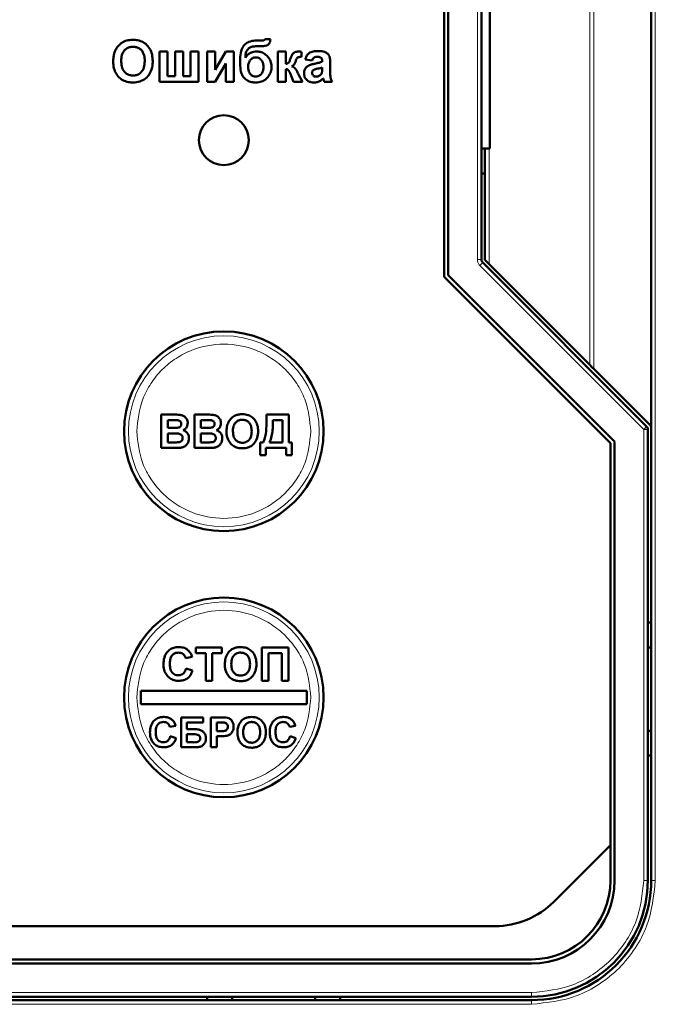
# Model space of a CAD drawing. Header units: millimetres. Extents: x 0 to 420, y 0 to 297.
# Tile 7 of 12: x 97 to 112, y 152 to 175. Entities that reach past the tile are written whole.
import ezdxf

# ---------------------------------------------------------------- set-up
doc = ezdxf.new("R2010")
doc.units = ezdxf.units.MM

msp = doc.modelspace()

# ---------------------------------------------------------------- linework, layer by layer
at = {"color": 9, "linetype": 'Continuous', "lineweight": 18}
for p, q in [((112.089, 195.872), (112.089, 154.672)), ((110.609, 166.972), (110.609, 183.572)), ((110.512, 167.068), (110.512, 183.476)), ((107.809, 169.6), (107.809, 180.944)), ((108.089, 169.492), (108.089, 172.272)), ((107.809, 169.6), (107.909, 169.6)), ((107.867, 169.459), (107.938, 169.529)), ((111.809, 165.517), (107.867, 169.459)), ((111.809, 165.517), (111.879, 165.588)), ((111.809, 154.672), (111.809, 165.517)), ((111.909, 165.517), (111.809, 165.517)), ((111.809, 154.672), (111.909, 154.672)), ((112.089, 154.672), (111.989, 154.672)), ((76.709, 151.972), (109.109, 151.972)), ((109.109, 151.872), (109.109, 151.972)), ((109.109, 151.692), (109.109, 151.792)), ((109.109, 151.692), (76.709, 151.692))]:
    msp.add_line(p, q, dxfattribs=at)
at = {"color": 7, "linetype": 'Continuous', "lineweight": 50}
for p, q in [((111.989, 184.952), (111.989, 165.592)), ((107.009, 169.186), (107.009, 181.358)), ((107.109, 181.316), (107.109, 169.227)), ((107.909, 169.6), (107.909, 180.944)), ((108.109, 172.272), (108.109, 178.272)), ((102.647, 174.872), (102.547, 174.872)), ((102.832, 174.897), (102.703, 174.897)), ((100.357, 174.603), (100.165, 174.603)), ((100.165, 174.603), (100.165, 173.872)), ((100.357, 174.013), (100.357, 174.603)), ((100.537, 174.603), (100.537, 174.013)), ((100.729, 174.603), (100.537, 174.603)), ((100.729, 174.013), (100.729, 174.603)), ((101.101, 174.603), (100.908, 174.603)), ((100.908, 174.603), (100.908, 174.013)), ((101.101, 173.872), (101.101, 174.603)), ((101.498, 174.603), (101.306, 174.603)), ((101.306, 174.603), (101.306, 173.872)), ((101.498, 174.162), (101.498, 174.603)), ((101.755, 174.603), (101.498, 174.162)), ((101.947, 174.603), (101.755, 174.603)), ((101.947, 173.872), (101.947, 174.603)), ((102.52, 174.731), (102.545, 174.731)), ((103.011, 174.603), (103.011, 173.872)), ((103.203, 174.603), (103.011, 174.603)), ((103.203, 174.308), (103.203, 174.603)), ((103.576, 174.474), (103.575, 174.599)), ((101.498, 173.872), (101.755, 174.313)), ((101.755, 174.313), (101.755, 173.872)), ((103.665, 174.41), (103.832, 174.385)), ((104.075, 174.377), (104.075, 174.359)), ((104.267, 174.111), (104.267, 174.335)), ((103.203, 173.872), (103.203, 174.18)), ((103.303, 174.08), (103.386, 173.872)), ((103.601, 173.872), (103.499, 174.07)), ((104.075, 174.218), (104.075, 174.182)), ((100.165, 173.872), (101.101, 173.872)), ((100.537, 174.013), (100.357, 174.013)), ((100.908, 174.013), (100.729, 174.013)), ((101.306, 173.872), (101.498, 173.872)), ((101.755, 173.872), (101.947, 173.872)), ((103.011, 173.872), (103.203, 173.872)), ((103.386, 173.872), (103.601, 173.872)), ((104.126, 173.872), (104.319, 173.872)), ((107.909, 172.272), (108.109, 172.272)), ((107.989, 172.272), (107.989, 169.592)), ((107.989, 171.672), (107.909, 171.672)), ((111.879, 165.588), (107.938, 169.529)), ((108.089, 169.492), (110.512, 167.068)), ((111.009, 165.186), (107.009, 169.186)), ((107.109, 169.227), (111.109, 165.227)), ((111.989, 165.592), (110.609, 166.972)), ((100.205, 165.072), (100.205, 165.872)), ((100.205, 165.872), (100.527, 165.872)), ((101.005, 165.072), (101.005, 165.872)), ((101.005, 165.872), (101.327, 165.872)), ((102.738, 165.787), (102.738, 165.872)), ((102.738, 165.872), (103.271, 165.872)), ((103.271, 165.872), (103.271, 165.205)), ((100.359, 165.739), (100.456, 165.739)), ((100.359, 165.554), (100.359, 165.739)), ((100.47, 165.554), (100.359, 165.554)), ((101.159, 165.739), (101.256, 165.739)), ((101.159, 165.554), (101.159, 165.739)), ((101.27, 165.554), (101.159, 165.554)), ((103.118, 165.739), (102.892, 165.739)), ((103.118, 165.205), (103.118, 165.739)), ((111.909, 154.672), (111.909, 165.517)), ((111.989, 165.592), (111.989, 154.672)), ((100.359, 165.421), (100.496, 165.421)), ((100.359, 165.205), (100.359, 165.421)), ((101.159, 165.421), (101.296, 165.421)), ((101.159, 165.205), (101.159, 165.421)), ((100.205, 165.072), (100.476, 165.072)), ((100.516, 165.205), (100.359, 165.205)), ((101.005, 165.072), (101.276, 165.072)), ((101.316, 165.205), (101.159, 165.205)), ((102.584, 164.897), (102.584, 165.205)), ((102.584, 165.205), (102.656, 165.205)), ((102.718, 165.072), (102.718, 164.897)), ((103.21, 165.072), (102.718, 165.072)), ((102.81, 165.205), (103.118, 165.205)), ((103.21, 164.897), (103.21, 165.072)), ((103.271, 165.205), (103.343, 165.205)), ((103.343, 165.205), (103.343, 164.897)), ((111.009, 155.52), (111.009, 165.186)), ((111.109, 165.227), (111.109, 154.672)), ((102.718, 164.897), (102.584, 164.897)), ((103.343, 164.897), (103.21, 164.897)), ((111.909, 160.872), (111.989, 160.872)), ((101.037, 160.272), (101.662, 160.272)), ((101.037, 160.139), (101.037, 160.272)), ((101.273, 160.139), (101.037, 160.139)), ((101.273, 159.472), (101.273, 160.139)), ((101.662, 160.139), (101.426, 160.139)), ((101.426, 160.139), (101.426, 159.472)), ((101.662, 160.272), (101.662, 160.139)), ((102.626, 159.472), (102.626, 160.272)), ((102.626, 160.272), (103.262, 160.272)), ((103.108, 160.139), (102.78, 160.139)), ((102.78, 160.139), (102.78, 159.472)), ((103.108, 159.472), (103.108, 160.139)), ((103.262, 160.272), (103.262, 159.472)), ((111.989, 160.272), (111.909, 160.272)), ((100.944, 160.046), (100.79, 160.015)), ((100.801, 159.769), (100.955, 159.718)), ((101.426, 159.472), (101.273, 159.472)), ((102.78, 159.472), (102.626, 159.472)), ((103.262, 159.472), (103.108, 159.472)), ((99.709, 159.232), (99.709, 158.912)), ((103.709, 159.232), (99.709, 159.232)), ((103.709, 158.912), (103.709, 159.232)), ((99.709, 158.912), (103.709, 158.912)), ((100.68, 157.872), (100.68, 158.592)), ((101.216, 158.592), (100.68, 158.592)), ((100.819, 158.472), (101.216, 158.472)), ((100.819, 158.306), (100.819, 158.472)), ((101.216, 158.472), (101.216, 158.592)), ((101.4, 157.872), (101.4, 158.592)), ((101.631, 158.592), (101.4, 158.592)), ((101.539, 158.472), (101.612, 158.472)), ((101.539, 158.26), (101.539, 158.472)), ((100.551, 158.389), (100.413, 158.361)), ((101.015, 158.306), (100.819, 158.306)), ((100.819, 158.186), (100.975, 158.186)), ((100.819, 157.992), (100.819, 158.186)), ((101.622, 158.26), (101.539, 158.26)), ((103.431, 158.389), (103.293, 158.361)), ((111.989, 158.272), (111.909, 158.272)), ((100.422, 158.14), (100.56, 158.093)), ((100.969, 157.992), (100.819, 157.992)), ((101.539, 158.14), (101.633, 158.14)), ((101.539, 157.872), (101.539, 158.14)), ((103.302, 158.14), (103.44, 158.093)), ((100.68, 157.872), (101.019, 157.872)), ((101.539, 157.872), (101.4, 157.872)), ((111.989, 157.672), (111.909, 157.672)), ((109.646, 154.158), (111.009, 155.52)), ((111.009, 154.672), (111.009, 155.52)), ((77.586, 153.572), (108.232, 153.572)), ((76.709, 152.772), (109.109, 152.772)), ((109.109, 152.672), (76.709, 152.672)), ((76.709, 151.872), (109.109, 151.872)), ((109.109, 151.792), (76.709, 151.792)), ((101.309, 151.792), (101.309, 151.872)), ((101.909, 151.792), (101.909, 151.872)), ((103.909, 151.792), (103.909, 151.872)), ((104.509, 151.872), (104.509, 151.792))]:
    msp.add_line(p, q, dxfattribs=at)
for centre, radius in [((101.709, 172.472), 0.6), ((101.709, 165.472), 2.4), ((101.709, 159.072), 2.4)]:
    msp.add_circle(centre, radius, dxfattribs=at)
at = {"color": 9, "linetype": 'Continuous', "lineweight": 18}
for centre in [(101.709, 165.472), (101.709, 159.072)]:
    msp.add_circle(centre, 2.295, dxfattribs=at)
at = {"color": 7, "linetype": 'Continuous', "lineweight": 50}
for centre, radius, start, end in [((108.009, 169.6), 0.1, 180, 225), ((111.809, 165.517), 0.1, 0, 45), ((109.109, 154.672), 1.9, 270, 0), ((109.109, 154.672), 2, 270, 0), ((109.109, 154.672), 2.8, 270, 0), ((109.109, 154.672), 2.88, 270, 0), ((108.232, 155.572), 2, 270, 315)]:
    msp.add_arc(centre, radius, start, end, dxfattribs=at)
for points, knots in [([(99.312, 174.845), (99.288, 174.833), (99.222, 174.799), (99.146, 174.72), (99.109, 174.649), (99.094, 174.62)], [0, 0, 0, 0, 0.2513182, 0.6894935, 1, 1, 1, 1]), ([(99.522, 174.885), (99.496, 174.884), (99.447, 174.882), (99.375, 174.869), (99.333, 174.853), (99.312, 174.845)], [0, 0, 0, 0, 0.371392, 0.682855, 1, 1, 1, 1]), ([(99.998, 174.37), (99.998, 174.397), (99.995, 174.478), (99.967, 174.606), (99.889, 174.739), (99.774, 174.833), (99.645, 174.879), (99.56, 174.883), (99.522, 174.885)], [0, 0, 0, 0, 0.101299, 0.305586, 0.491044, 0.676784, 0.856818, 1, 1, 1, 1]), ([(102.547, 174.872), (102.52, 174.871), (102.44, 174.869), (102.327, 174.848), (102.221, 174.788), (102.151, 174.697), (102.107, 174.558), (102.103, 174.447), (102.101, 174.383)], [0, 0, 0, 0, 0.104024, 0.313787, 0.441069, 0.569088, 0.751395, 1, 1, 1, 1]), ([(102.584, 174.73), (102.61, 174.731), (102.661, 174.732), (102.724, 174.741), (102.772, 174.759), (102.803, 174.792), (102.824, 174.839), (102.829, 174.877), (102.832, 174.897)], [0, 0, 0, 0, 0.232346, 0.439821, 0.553715, 0.669896, 0.820988, 1, 1, 1, 1]), ([(102.703, 174.897), (102.7, 174.892), (102.692, 174.882), (102.671, 174.873), (102.656, 174.872), (102.647, 174.872)], [0, 0, 0, 0, 0.291708, 0.588179, 1, 1, 1, 1]), ([(99.094, 174.62), (99.085, 174.595), (99.065, 174.542), (99.052, 174.456), (99.05, 174.396), (99.049, 174.366)], [0, 0, 0, 0, 0.308697, 0.651631, 1, 1, 1, 1]), ([(99.242, 174.372), (99.243, 174.399), (99.245, 174.467), (99.268, 174.562), (99.325, 174.645), (99.397, 174.696), (99.467, 174.716), (99.51, 174.717), (99.525, 174.718)], [0, 0, 0, 0, 0.158617, 0.400864, 0.573059, 0.745486, 0.912985, 1, 1, 1, 1]), ([(99.525, 174.718), (99.552, 174.716), (99.606, 174.713), (99.682, 174.679), (99.745, 174.622), (99.792, 174.529), (99.805, 174.443), (99.806, 174.386), (99.806, 174.375)], [0, 0, 0, 0, 0.160292, 0.321922, 0.490761, 0.657569, 0.933883, 1, 1, 1, 1]), ([(102.229, 174.454), (102.23, 174.481), (102.232, 174.534), (102.249, 174.608), (102.288, 174.666), (102.345, 174.709), (102.427, 174.728), (102.487, 174.73), (102.52, 174.731)], [0, 0, 0, 0, 0.170833, 0.342689, 0.477544, 0.612291, 0.788474, 1, 1, 1, 1]), ([(102.507, 174.603), (102.48, 174.601), (102.419, 174.599), (102.328, 174.565), (102.263, 174.508), (102.237, 174.467), (102.229, 174.454)], [0, 0, 0, 0, 0.2427148, 0.554839, 0.8608122, 1, 1, 1, 1]), ([(102.857, 174.232), (102.856, 174.259), (102.852, 174.326), (102.81, 174.428), (102.735, 174.519), (102.639, 174.583), (102.559, 174.601), (102.515, 174.602), (102.507, 174.603)], [0, 0, 0, 0, 0.1423, 0.354009, 0.573292, 0.764241, 0.955763, 1, 1, 1, 1]), ([(102.545, 174.731), (102.549, 174.731), (102.555, 174.731), (102.568, 174.73), (102.577, 174.73), (102.584, 174.73)], [0, 0, 0, 0, 0.250004, 0.500009, 1, 1, 1, 1]), ([(103.392, 174.573), (103.382, 174.564), (103.362, 174.545), (103.336, 174.498), (103.323, 174.462), (103.314, 174.439)], [0, 0, 0, 0, 0.2569865, 0.5281816, 1, 1, 1, 1]), ([(103.502, 174.603), (103.489, 174.602), (103.465, 174.601), (103.427, 174.593), (103.405, 174.58), (103.392, 174.573)], [0, 0, 0, 0, 0.345727, 0.621036, 1, 1, 1, 1]), ([(103.575, 174.599), (103.568, 174.6), (103.555, 174.6), (103.531, 174.602), (103.513, 174.602), (103.502, 174.603)], [0, 0, 0, 0, 0.273959, 0.547919, 1, 1, 1, 1]), ([(103.971, 174.615), (103.944, 174.615), (103.879, 174.613), (103.789, 174.589), (103.716, 174.527), (103.682, 174.466), (103.669, 174.423), (103.665, 174.41)], [0, 0, 0, 0, 0.199112, 0.484676, 0.670105, 0.89787, 1, 1, 1, 1]), ([(104.267, 174.335), (104.267, 174.362), (104.265, 174.415), (104.256, 174.488), (104.219, 174.546), (104.165, 174.584), (104.081, 174.613), (104.014, 174.615), (103.971, 174.615)], [0, 0, 0, 0, 0.166246, 0.33334, 0.447204, 0.586985, 0.732154, 1, 1, 1, 1]), ([(99.049, 174.366), (99.05, 174.339), (99.052, 174.259), (99.081, 174.131), (99.161, 174), (99.275, 173.909), (99.403, 173.865), (99.488, 173.861), (99.525, 173.859)], [0, 0, 0, 0, 0.102074, 0.307977, 0.492555, 0.677222, 0.856714, 1, 1, 1, 1]), ([(99.525, 174.026), (99.498, 174.028), (99.444, 174.031), (99.368, 174.068), (99.303, 174.128), (99.253, 174.226), (99.243, 174.313), (99.242, 174.367), (99.242, 174.372)], [0, 0, 0, 0, 0.1597099, 0.3204292, 0.4910735, 0.6770503, 0.9662903, 1, 1, 1, 1]), ([(99.806, 174.375), (99.805, 174.349), (99.803, 174.273), (99.775, 174.169), (99.705, 174.085), (99.63, 174.039), (99.566, 174.027), (99.531, 174.026), (99.525, 174.026)], [0, 0, 0, 0, 0.15859, 0.447239, 0.620381, 0.793575, 0.961295, 1, 1, 1, 1]), ([(99.525, 173.859), (99.552, 173.86), (99.633, 173.863), (99.763, 173.902), (99.886, 173.999), (99.971, 174.141), (99.996, 174.271), (99.998, 174.352), (99.998, 174.37)], [0, 0, 0, 0, 0.101986, 0.308793, 0.506227, 0.687491, 0.931082, 1, 1, 1, 1]), ([(102.101, 174.383), (102.101, 174.357), (102.102, 174.271), (102.11, 174.147), (102.153, 174.018), (102.227, 173.935), (102.324, 173.88), (102.408, 173.86), (102.46, 173.859), (102.473, 173.859)], [0, 0, 0, 0, 0.108438, 0.349197, 0.500393, 0.652655, 0.789788, 0.946106, 1, 1, 1, 1]), ([(102.293, 174.231), (102.295, 174.258), (102.297, 174.312), (102.331, 174.386), (102.382, 174.436), (102.435, 174.459), (102.466, 174.461), (102.478, 174.462)], [0, 0, 0, 0, 0.244641, 0.491657, 0.720949, 0.885535, 1, 1, 1, 1]), ([(102.478, 174.462), (102.5, 174.459), (102.545, 174.455), (102.602, 174.413), (102.646, 174.351), (102.663, 174.285), (102.664, 174.243), (102.665, 174.23)], [0, 0, 0, 0, 0.199338, 0.400664, 0.61964, 0.881803, 1, 1, 1, 1]), ([(103.314, 174.439), (103.305, 174.414), (103.293, 174.378), (103.271, 174.336), (103.246, 174.317), (103.223, 174.311), (103.208, 174.308), (103.203, 174.308)], [0, 0, 0, 0, 0.432635, 0.616007, 0.747523, 0.923299, 1, 1, 1, 1]), ([(103.345, 174.247), (103.357, 174.253), (103.385, 174.268), (103.417, 174.313), (103.43, 174.35), (103.438, 174.37)], [0, 0, 0, 0, 0.25365, 0.595085, 1, 1, 1, 1]), ([(103.438, 174.37), (103.442, 174.383), (103.449, 174.405), (103.462, 174.434), (103.473, 174.452), (103.481, 174.459), (103.482, 174.46)], [0, 0, 0, 0, 0.396996, 0.692239, 0.950594, 1, 1, 1, 1]), ([(103.482, 174.46), (103.488, 174.463), (103.506, 174.471), (103.538, 174.474), (103.563, 174.474), (103.576, 174.474)], [0, 0, 0, 0, 0.2106764, 0.6016085, 1, 1, 1, 1]), ([(103.895, 174.311), (103.869, 174.305), (103.812, 174.293), (103.736, 174.265), (103.68, 174.215), (103.648, 174.156), (103.64, 174.108), (103.639, 174.082), (103.639, 174.078)], [0, 0, 0, 0, 0.209674, 0.45611, 0.62433, 0.792297, 0.968452, 1, 1, 1, 1]), ([(103.832, 174.385), (103.837, 174.4), (103.847, 174.426), (103.872, 174.454), (103.907, 174.472), (103.934, 174.473), (103.951, 174.474)], [0, 0, 0, 0, 0.305481, 0.497369, 0.690436, 1, 1, 1, 1]), ([(104.075, 174.359), (104.05, 174.35), (104.008, 174.336), (103.947, 174.322), (103.912, 174.314), (103.895, 174.311)], [0, 0, 0, 0, 0.429681, 0.71467, 1, 1, 1, 1]), ([(103.951, 174.474), (103.979, 174.474), (104.014, 174.473), (104.051, 174.452), (104.066, 174.433), (104.074, 174.407), (104.075, 174.387), (104.075, 174.377)], [0, 0, 0, 0, 0.4409117, 0.5599399, 0.679608, 0.8356965, 1, 1, 1, 1]), ([(102.476, 174), (102.454, 174.002), (102.41, 174.007), (102.357, 174.046), (102.319, 174.097), (102.296, 174.161), (102.294, 174.207), (102.293, 174.231)], [0, 0, 0, 0, 0.199565, 0.400322, 0.576132, 0.780174, 1, 1, 1, 1]), ([(102.473, 173.859), (102.5, 173.86), (102.57, 173.863), (102.676, 173.901), (102.772, 173.983), (102.838, 174.089), (102.856, 174.178), (102.857, 174.226), (102.857, 174.232)], [0, 0, 0, 0, 0.134378, 0.349496, 0.553521, 0.758171, 0.967177, 1, 1, 1, 1]), ([(102.665, 174.23), (102.663, 174.203), (102.66, 174.149), (102.628, 174.079), (102.581, 174.031), (102.53, 174.004), (102.494, 174.001), (102.476, 174)], [0, 0, 0, 0, 0.242101, 0.486689, 0.67857, 0.840063, 1, 1, 1, 1]), ([(103.203, 174.18), (103.217, 174.179), (103.239, 174.177), (103.269, 174.154), (103.286, 174.12), (103.298, 174.093), (103.303, 174.08)], [0, 0, 0, 0, 0.265504, 0.413972, 0.72829, 1, 1, 1, 1]), ([(103.491, 174.084), (103.48, 174.108), (103.456, 174.156), (103.409, 174.217), (103.364, 174.238), (103.345, 174.247)], [0, 0, 0, 0, 0.356084, 0.714869, 1, 1, 1, 1]), ([(103.499, 174.07), (103.498, 174.071), (103.497, 174.073), (103.494, 174.078), (103.493, 174.082), (103.491, 174.084)], [0, 0, 0, 0, 0.250043, 0.500094, 1, 1, 1, 1]), ([(103.639, 174.078), (103.642, 174.051), (103.646, 174), (103.684, 173.936), (103.737, 173.89), (103.805, 173.863), (103.854, 173.86), (103.878, 173.859)], [0, 0, 0, 0, 0.2223187, 0.4118036, 0.6010088, 0.7959372, 1, 1, 1, 1]), ([(103.832, 174.094), (103.832, 174.104), (103.834, 174.123), (103.849, 174.144), (103.862, 174.154), (103.867, 174.158)], [0, 0, 0, 0, 0.370992, 0.746266, 1, 1, 1, 1]), ([(103.932, 174), (103.918, 174.001), (103.894, 174.003), (103.863, 174.022), (103.843, 174.046), (103.833, 174.071), (103.832, 174.087), (103.832, 174.094)], [0, 0, 0, 0, 0.263878, 0.473917, 0.683179, 0.866416, 1, 1, 1, 1]), ([(103.867, 174.158), (103.882, 174.165), (103.916, 174.18), (103.987, 174.194), (104.041, 174.209), (104.075, 174.218)], [0, 0, 0, 0, 0.2340511, 0.5081715, 1, 1, 1, 1]), ([(104.025, 174.032), (104.016, 174.026), (103.999, 174.015), (103.967, 174.003), (103.945, 174.001), (103.932, 174)], [0, 0, 0, 0, 0.335472, 0.604358, 1, 1, 1, 1]), ([(104.068, 174.093), (104.066, 174.086), (104.062, 174.074), (104.048, 174.053), (104.034, 174.041), (104.025, 174.032)], [0, 0, 0, 0, 0.266084, 0.514485, 1, 1, 1, 1]), ([(104.075, 174.182), (104.075, 174.168), (104.075, 174.147), (104.073, 174.117), (104.07, 174.101), (104.068, 174.093)], [0, 0, 0, 0, 0.4474782, 0.7227117, 1, 1, 1, 1]), ([(104.319, 173.872), (104.306, 173.896), (104.283, 173.939), (104.268, 174.021), (104.268, 174.077), (104.267, 174.111)], [0, 0, 0, 0, 0.323762, 0.59123, 1, 1, 1, 1]), ([(103.878, 173.859), (103.905, 173.861), (103.959, 173.865), (104.037, 173.9), (104.079, 173.938), (104.101, 173.957)], [0, 0, 0, 0, 0.321929, 0.645532, 1, 1, 1, 1]), ([(104.101, 173.957), (104.102, 173.955), (104.103, 173.951), (104.106, 173.943), (104.107, 173.937), (104.108, 173.933)], [0, 0, 0, 0, 0.250122, 0.500258, 1, 1, 1, 1]), ([(104.108, 173.933), (104.11, 173.927), (104.114, 173.913), (104.119, 173.893), (104.124, 173.879), (104.126, 173.872)], [0, 0, 0, 0, 0.312676, 0.656202, 1, 1, 1, 1]), ([(107.989, 169.592), (107.989, 169.591), (107.99, 169.591), (107.996, 169.585), (108.005, 169.575), (108.021, 169.56), (108.048, 169.531), (108.074, 169.507), (108.089, 169.492)], [0, 0, 0, 0, 0.099244, 0.204857, 0.319813, 0.446427, 0.670264, 1, 1, 1, 1]), ([(110.512, 167.068), (110.525, 167.056), (110.546, 167.035), (110.574, 167.006), (110.596, 166.984), (110.605, 166.975), (110.609, 166.972)], [0, 0, 0, 0, 0.321965, 0.543846, 0.792855, 1, 1, 1, 1]), ([(100.527, 165.872), (100.554, 165.872), (100.612, 165.871), (100.694, 165.864), (100.765, 165.828), (100.812, 165.776), (100.838, 165.72), (100.84, 165.684), (100.841, 165.671)], [0, 0, 0, 0, 0.189374, 0.415534, 0.57816, 0.740903, 0.90565, 1, 1, 1, 1]), ([(101.327, 165.872), (101.354, 165.872), (101.412, 165.871), (101.494, 165.864), (101.565, 165.828), (101.612, 165.776), (101.638, 165.72), (101.64, 165.684), (101.641, 165.671)], [0, 0, 0, 0, 0.189374, 0.415534, 0.57816, 0.740903, 0.90565, 1, 1, 1, 1]), ([(101.81, 165.67), (101.822, 165.694), (101.854, 165.755), (101.917, 165.818), (101.969, 165.844), (101.984, 165.851)], [0, 0, 0, 0, 0.314278, 0.810471, 1, 1, 1, 1]), ([(101.928, 165.472), (101.929, 165.499), (101.931, 165.559), (101.956, 165.641), (102.008, 165.702), (102.068, 165.738), (102.119, 165.748), (102.148, 165.749), (102.154, 165.749)], [0, 0, 0, 0, 0.198524, 0.446406, 0.616149, 0.785789, 0.95492, 1, 1, 1, 1]), ([(101.984, 165.851), (102.009, 165.86), (102.049, 165.874), (102.106, 165.881), (102.137, 165.882), (102.152, 165.882)], [0, 0, 0, 0, 0.465946, 0.731676, 1, 1, 1, 1]), ([(102.152, 165.882), (102.179, 165.881), (102.248, 165.878), (102.354, 165.842), (102.448, 165.763), (102.514, 165.648), (102.532, 165.546), (102.533, 165.482), (102.533, 165.471)], [0, 0, 0, 0, 0.126835, 0.326225, 0.51912, 0.6994, 0.944414, 1, 1, 1, 1]), ([(102.154, 165.749), (102.181, 165.747), (102.23, 165.743), (102.294, 165.708), (102.339, 165.658), (102.374, 165.579), (102.377, 165.515), (102.379, 165.475)], [0, 0, 0, 0, 0.201187, 0.364397, 0.527295, 0.696981, 1, 1, 1, 1]), ([(102.656, 165.205), (102.667, 165.23), (102.713, 165.335), (102.735, 165.535), (102.737, 165.705), (102.738, 165.787)], [0, 0, 0, 0, 0.135394, 0.582002, 1, 1, 1, 1]), ([(100.456, 165.739), (100.469, 165.738), (100.496, 165.738), (100.545, 165.738), (100.58, 165.737), (100.601, 165.736)], [0, 0, 0, 0, 0.275415, 0.550828, 1, 1, 1, 1]), ([(100.593, 165.557), (100.58, 165.556), (100.553, 165.554), (100.512, 165.554), (100.484, 165.554), (100.47, 165.554)], [0, 0, 0, 0, 0.324791, 0.662356, 1, 1, 1, 1]), ([(100.687, 165.647), (100.686, 165.636), (100.684, 165.616), (100.669, 165.59), (100.646, 165.571), (100.619, 165.561), (100.6, 165.558), (100.593, 165.557)], [0, 0, 0, 0, 0.234086, 0.417313, 0.600201, 0.849825, 1, 1, 1, 1]), ([(100.601, 165.736), (100.615, 165.733), (100.637, 165.73), (100.663, 165.712), (100.679, 165.691), (100.686, 165.668), (100.687, 165.654), (100.687, 165.647)], [0, 0, 0, 0, 0.2949715, 0.4867639, 0.679036, 0.861474, 1, 1, 1, 1]), ([(100.841, 165.671), (100.837, 165.644), (100.832, 165.595), (100.791, 165.533), (100.752, 165.509), (100.732, 165.497)], [0, 0, 0, 0, 0.375945, 0.675759, 1, 1, 1, 1]), ([(101.256, 165.739), (101.269, 165.738), (101.296, 165.738), (101.345, 165.738), (101.38, 165.737), (101.401, 165.736)], [0, 0, 0, 0, 0.275415, 0.550828, 1, 1, 1, 1]), ([(101.393, 165.557), (101.38, 165.556), (101.353, 165.554), (101.312, 165.554), (101.284, 165.554), (101.27, 165.554)], [0, 0, 0, 0, 0.324791, 0.662356, 1, 1, 1, 1]), ([(101.487, 165.647), (101.486, 165.636), (101.484, 165.616), (101.469, 165.59), (101.446, 165.571), (101.419, 165.561), (101.4, 165.558), (101.393, 165.557)], [0, 0, 0, 0, 0.234086, 0.417313, 0.600201, 0.849825, 1, 1, 1, 1]), ([(101.401, 165.736), (101.415, 165.733), (101.437, 165.73), (101.463, 165.712), (101.479, 165.691), (101.486, 165.668), (101.487, 165.654), (101.487, 165.647)], [0, 0, 0, 0, 0.294971, 0.486764, 0.679036, 0.861474, 1, 1, 1, 1]), ([(101.641, 165.671), (101.637, 165.644), (101.632, 165.595), (101.591, 165.533), (101.552, 165.509), (101.532, 165.497)], [0, 0, 0, 0, 0.375945, 0.675759, 1, 1, 1, 1]), ([(101.774, 165.467), (101.775, 165.494), (101.776, 165.541), (101.787, 165.61), (101.802, 165.65), (101.81, 165.67)], [0, 0, 0, 0, 0.385504, 0.689688, 1, 1, 1, 1]), ([(102.892, 165.739), (102.892, 165.712), (102.891, 165.632), (102.883, 165.502), (102.864, 165.348), (102.828, 165.253), (102.81, 165.205)], [0, 0, 0, 0, 0.14728, 0.441998, 0.71782, 1, 1, 1, 1]), ([(100.496, 165.421), (100.522, 165.42), (100.575, 165.419), (100.641, 165.415), (100.685, 165.39), (100.706, 165.365), (100.716, 165.337), (100.717, 165.319), (100.718, 165.311)], [0, 0, 0, 0, 0.284175, 0.56983, 0.687917, 0.806892, 0.915618, 1, 1, 1, 1]), ([(100.718, 165.311), (100.717, 165.297), (100.715, 165.273), (100.697, 165.244), (100.674, 165.224), (100.651, 165.214), (100.636, 165.211), (100.632, 165.21)], [0, 0, 0, 0, 0.279357, 0.486863, 0.694108, 0.91138, 1, 1, 1, 1]), ([(100.871, 165.304), (100.868, 165.277), (100.863, 165.223), (100.824, 165.154), (100.77, 165.106), (100.716, 165.084), (100.682, 165.079), (100.669, 165.077)], [0, 0, 0, 0, 0.242787, 0.486312, 0.687547, 0.888904, 1, 1, 1, 1]), ([(100.732, 165.497), (100.758, 165.486), (100.802, 165.467), (100.847, 165.412), (100.868, 165.357), (100.87, 165.32), (100.871, 165.304)], [0, 0, 0, 0, 0.317658, 0.563712, 0.809393, 1, 1, 1, 1]), ([(101.296, 165.421), (101.322, 165.42), (101.375, 165.419), (101.441, 165.415), (101.485, 165.39), (101.506, 165.365), (101.516, 165.337), (101.517, 165.319), (101.518, 165.311)], [0, 0, 0, 0, 0.284175, 0.56983, 0.687917, 0.806892, 0.915618, 1, 1, 1, 1]), ([(101.518, 165.311), (101.517, 165.297), (101.515, 165.273), (101.497, 165.244), (101.474, 165.224), (101.451, 165.214), (101.436, 165.211), (101.432, 165.21)], [0, 0, 0, 0, 0.279357, 0.486863, 0.694108, 0.91138, 1, 1, 1, 1]), ([(101.671, 165.304), (101.668, 165.277), (101.663, 165.223), (101.624, 165.154), (101.57, 165.106), (101.516, 165.084), (101.482, 165.079), (101.469, 165.077)], [0, 0, 0, 0, 0.242787, 0.486312, 0.687547, 0.888904, 1, 1, 1, 1]), ([(101.532, 165.497), (101.558, 165.486), (101.602, 165.467), (101.647, 165.412), (101.668, 165.357), (101.67, 165.32), (101.671, 165.304)], [0, 0, 0, 0, 0.317658, 0.563712, 0.809393, 1, 1, 1, 1]), ([(102.155, 165.062), (102.128, 165.063), (102.058, 165.066), (101.95, 165.102), (101.855, 165.184), (101.791, 165.3), (101.775, 165.398), (101.774, 165.459), (101.774, 165.467)], [0, 0, 0, 0, 0.127808, 0.335199, 0.531853, 0.711396, 0.95982, 1, 1, 1, 1]), ([(102.154, 165.195), (102.127, 165.197), (102.073, 165.202), (102.005, 165.246), (101.955, 165.311), (101.931, 165.389), (101.929, 165.446), (101.928, 165.472)], [0, 0, 0, 0, 0.2007037, 0.4034786, 0.575737, 0.8048387, 1, 1, 1, 1]), ([(102.379, 165.475), (102.378, 165.448), (102.376, 165.394), (102.355, 165.318), (102.312, 165.254), (102.253, 165.212), (102.196, 165.196), (102.164, 165.195), (102.154, 165.195)], [0, 0, 0, 0, 0.198222, 0.397727, 0.577228, 0.756827, 0.930756, 1, 1, 1, 1]), ([(102.533, 165.471), (102.532, 165.444), (102.53, 165.365), (102.496, 165.249), (102.415, 165.146), (102.317, 165.085), (102.226, 165.064), (102.172, 165.062), (102.155, 165.062)], [0, 0, 0, 0, 0.12748, 0.377846, 0.559738, 0.741985, 0.917467, 1, 1, 1, 1]), ([(100.669, 165.077), (100.643, 165.076), (100.597, 165.073), (100.533, 165.072), (100.495, 165.072), (100.476, 165.072)], [0, 0, 0, 0, 0.412609, 0.706293, 1, 1, 1, 1]), ([(100.632, 165.21), (100.619, 165.209), (100.593, 165.206), (100.554, 165.205), (100.528, 165.205), (100.516, 165.205)], [0, 0, 0, 0, 0.343631, 0.67172, 1, 1, 1, 1]), ([(101.469, 165.077), (101.443, 165.076), (101.397, 165.073), (101.333, 165.072), (101.295, 165.072), (101.276, 165.072)], [0, 0, 0, 0, 0.412609, 0.706293, 1, 1, 1, 1]), ([(101.432, 165.21), (101.419, 165.209), (101.393, 165.206), (101.354, 165.205), (101.328, 165.205), (101.316, 165.205)], [0, 0, 0, 0, 0.343631, 0.67172, 1, 1, 1, 1]), ([(100.257, 159.87), (100.258, 159.897), (100.261, 159.977), (100.294, 160.096), (100.377, 160.201), (100.476, 160.262), (100.564, 160.28), (100.615, 160.282), (100.628, 160.282)], [0, 0, 0, 0, 0.128353, 0.388703, 0.573955, 0.759327, 0.937427, 1, 1, 1, 1]), ([(100.617, 160.149), (100.589, 160.146), (100.541, 160.142), (100.482, 160.104), (100.438, 160.05), (100.414, 159.972), (100.412, 159.914), (100.411, 159.882)], [0, 0, 0, 0, 0.212297, 0.3758, 0.53945, 0.750187, 1, 1, 1, 1]), ([(100.79, 160.015), (100.782, 160.039), (100.768, 160.081), (100.721, 160.122), (100.671, 160.145), (100.635, 160.148), (100.617, 160.149)], [0, 0, 0, 0, 0.313785, 0.543656, 0.773131, 1, 1, 1, 1]), ([(100.628, 160.282), (100.654, 160.281), (100.717, 160.278), (100.801, 160.248), (100.846, 160.209), (100.863, 160.195)], [0, 0, 0, 0, 0.311487, 0.735849, 1, 1, 1, 1]), ([(100.863, 160.195), (100.881, 160.174), (100.908, 160.142), (100.931, 160.089), (100.94, 160.061), (100.944, 160.046)], [0, 0, 0, 0, 0.473697, 0.735232, 1, 1, 1, 1]), ([(101.734, 159.867), (101.735, 159.894), (101.736, 159.941), (101.748, 160.01), (101.762, 160.05), (101.77, 160.07)], [0, 0, 0, 0, 0.385504, 0.689688, 1, 1, 1, 1]), ([(101.77, 160.07), (101.782, 160.094), (101.814, 160.155), (101.877, 160.218), (101.929, 160.244), (101.944, 160.251)], [0, 0, 0, 0, 0.314278, 0.810471, 1, 1, 1, 1]), ([(101.888, 159.872), (101.889, 159.899), (101.891, 159.959), (101.916, 160.041), (101.968, 160.102), (102.028, 160.138), (102.079, 160.148), (102.108, 160.149), (102.114, 160.149)], [0, 0, 0, 0, 0.198524, 0.446406, 0.616149, 0.785789, 0.95492, 1, 1, 1, 1]), ([(101.944, 160.251), (101.969, 160.26), (102.009, 160.274), (102.066, 160.281), (102.097, 160.282), (102.112, 160.282)], [0, 0, 0, 0, 0.465946, 0.731676, 1, 1, 1, 1]), ([(102.112, 160.282), (102.139, 160.281), (102.208, 160.278), (102.314, 160.242), (102.408, 160.163), (102.474, 160.048), (102.492, 159.946), (102.493, 159.882), (102.493, 159.871)], [0, 0, 0, 0, 0.126835, 0.326225, 0.51912, 0.6994, 0.944414, 1, 1, 1, 1]), ([(102.114, 160.149), (102.141, 160.147), (102.191, 160.143), (102.254, 160.108), (102.299, 160.058), (102.334, 159.979), (102.337, 159.915), (102.339, 159.875)], [0, 0, 0, 0, 0.201187, 0.364397, 0.527295, 0.696981, 1, 1, 1, 1]), ([(100.622, 159.472), (100.595, 159.473), (100.529, 159.476), (100.429, 159.515), (100.339, 159.592), (100.274, 159.704), (100.258, 159.803), (100.257, 159.861), (100.257, 159.87)], [0, 0, 0, 0, 0.132331, 0.325849, 0.518063, 0.708615, 0.957186, 1, 1, 1, 1]), ([(100.411, 159.882), (100.412, 159.855), (100.414, 159.791), (100.435, 159.706), (100.486, 159.646), (100.54, 159.615), (100.585, 159.606), (100.611, 159.605), (100.616, 159.605)], [0, 0, 0, 0, 0.205446, 0.493459, 0.648874, 0.8039, 0.960212, 1, 1, 1, 1]), ([(102.115, 159.462), (102.088, 159.463), (102.018, 159.466), (101.91, 159.502), (101.815, 159.584), (101.751, 159.7), (101.735, 159.798), (101.734, 159.859), (101.734, 159.867)], [0, 0, 0, 0, 0.1278077, 0.3351994, 0.5318529, 0.7113963, 0.9598197, 1, 1, 1, 1]), ([(102.114, 159.595), (102.087, 159.597), (102.033, 159.602), (101.965, 159.646), (101.915, 159.711), (101.891, 159.789), (101.889, 159.846), (101.888, 159.872)], [0, 0, 0, 0, 0.200704, 0.403479, 0.575737, 0.804839, 1, 1, 1, 1]), ([(102.339, 159.875), (102.338, 159.848), (102.336, 159.794), (102.315, 159.718), (102.272, 159.654), (102.213, 159.612), (102.156, 159.596), (102.124, 159.595), (102.114, 159.595)], [0, 0, 0, 0, 0.198222, 0.397727, 0.577228, 0.756827, 0.930756, 1, 1, 1, 1]), ([(102.493, 159.871), (102.492, 159.844), (102.49, 159.765), (102.456, 159.649), (102.375, 159.546), (102.277, 159.485), (102.186, 159.464), (102.132, 159.462), (102.115, 159.462)], [0, 0, 0, 0, 0.12748, 0.377846, 0.559738, 0.741985, 0.917467, 1, 1, 1, 1]), ([(100.616, 159.605), (100.641, 159.608), (100.685, 159.612), (100.738, 159.646), (100.779, 159.698), (100.792, 159.742), (100.801, 159.769)], [0, 0, 0, 0, 0.278426, 0.482725, 0.687127, 1, 1, 1, 1]), ([(100.955, 159.718), (100.946, 159.693), (100.926, 159.632), (100.867, 159.549), (100.768, 159.489), (100.682, 159.473), (100.631, 159.472), (100.622, 159.472)], [0, 0, 0, 0, 0.178946, 0.427141, 0.662689, 0.937832, 1, 1, 1, 1]), ([(99.933, 158.23), (99.934, 158.257), (99.936, 158.331), (99.969, 158.439), (100.044, 158.531), (100.134, 158.584), (100.212, 158.6), (100.255, 158.601), (100.266, 158.601)], [0, 0, 0, 0, 0.142659, 0.398278, 0.582647, 0.767146, 0.944226, 1, 1, 1, 1]), ([(100.256, 158.481), (100.234, 158.479), (100.193, 158.476), (100.14, 158.445), (100.1, 158.399), (100.075, 158.328), (100.072, 158.273), (100.071, 158.241)], [0, 0, 0, 0, 0.192684, 0.356171, 0.519657, 0.717223, 1, 1, 1, 1]), ([(100.413, 158.361), (100.406, 158.381), (100.394, 158.417), (100.354, 158.455), (100.308, 158.478), (100.274, 158.48), (100.256, 158.481)], [0, 0, 0, 0, 0.294301, 0.524227, 0.753316, 1, 1, 1, 1]), ([(100.266, 158.601), (100.293, 158.6), (100.346, 158.597), (100.421, 158.57), (100.46, 158.537), (100.478, 158.522)], [0, 0, 0, 0, 0.346249, 0.694633, 1, 1, 1, 1]), ([(100.478, 158.522), (100.487, 158.512), (100.505, 158.493), (100.532, 158.448), (100.543, 158.412), (100.551, 158.389)], [0, 0, 0, 0, 0.260933, 0.521911, 1, 1, 1, 1]), ([(101.612, 158.472), (101.625, 158.472), (101.65, 158.472), (101.687, 158.471), (101.71, 158.468), (101.721, 158.467)], [0, 0, 0, 0, 0.365226, 0.682148, 1, 1, 1, 1]), ([(101.801, 158.581), (101.775, 158.585), (101.733, 158.59), (101.676, 158.592), (101.646, 158.592), (101.631, 158.592)], [0, 0, 0, 0, 0.470676, 0.7352628, 1, 1, 1, 1]), ([(101.721, 158.467), (101.734, 158.463), (101.759, 158.456), (101.787, 158.432), (101.804, 158.401), (101.806, 158.378), (101.806, 158.366)], [0, 0, 0, 0, 0.28134, 0.520584, 0.761321, 1, 1, 1, 1]), ([(101.945, 158.368), (101.943, 158.396), (101.94, 158.445), (101.907, 158.51), (101.861, 158.558), (101.821, 158.574), (101.801, 158.581)], [0, 0, 0, 0, 0.292336, 0.535735, 0.778912, 1, 1, 1, 1]), ([(102.037, 158.228), (102.038, 158.254), (102.039, 158.299), (102.051, 158.36), (102.063, 158.394), (102.069, 158.411)], [0, 0, 0, 0, 0.428488, 0.711757, 1, 1, 1, 1]), ([(102.069, 158.411), (102.082, 158.434), (102.111, 158.49), (102.169, 158.545), (102.214, 158.567), (102.226, 158.573)], [0, 0, 0, 0, 0.3495411, 0.8197398, 1, 1, 1, 1]), ([(102.176, 158.232), (102.177, 158.259), (102.179, 158.313), (102.203, 158.385), (102.247, 158.439), (102.301, 158.471), (102.347, 158.48), (102.374, 158.481), (102.379, 158.481)], [0, 0, 0, 0, 0.22069, 0.443296, 0.613106, 0.782829, 0.951862, 1, 1, 1, 1]), ([(102.226, 158.573), (102.238, 158.578), (102.263, 158.587), (102.314, 158.598), (102.353, 158.6), (102.378, 158.601)], [0, 0, 0, 0, 0.257901, 0.515843, 1, 1, 1, 1]), ([(102.378, 158.601), (102.404, 158.6), (102.469, 158.597), (102.565, 158.561), (102.647, 158.489), (102.705, 158.385), (102.719, 158.294), (102.72, 158.239), (102.72, 158.231)], [0, 0, 0, 0, 0.141007, 0.337531, 0.527189, 0.708036, 0.956542, 1, 1, 1, 1]), ([(102.379, 158.481), (102.407, 158.479), (102.454, 158.475), (102.512, 158.438), (102.554, 158.387), (102.578, 158.316), (102.581, 158.263), (102.582, 158.234)], [0, 0, 0, 0, 0.224201, 0.389869, 0.555216, 0.765265, 1, 1, 1, 1]), ([(102.813, 158.23), (102.814, 158.257), (102.816, 158.331), (102.849, 158.439), (102.924, 158.531), (103.014, 158.584), (103.092, 158.6), (103.135, 158.601), (103.146, 158.601)], [0, 0, 0, 0, 0.142659, 0.398278, 0.582647, 0.767146, 0.944226, 1, 1, 1, 1]), ([(103.136, 158.481), (103.114, 158.479), (103.073, 158.476), (103.02, 158.445), (102.98, 158.399), (102.955, 158.328), (102.952, 158.273), (102.951, 158.241)], [0, 0, 0, 0, 0.192684, 0.356171, 0.519657, 0.717223, 1, 1, 1, 1]), ([(103.293, 158.361), (103.286, 158.381), (103.274, 158.417), (103.234, 158.455), (103.188, 158.478), (103.154, 158.48), (103.136, 158.481)], [0, 0, 0, 0, 0.294301, 0.524227, 0.753316, 1, 1, 1, 1]), ([(103.146, 158.601), (103.173, 158.6), (103.226, 158.597), (103.301, 158.57), (103.34, 158.537), (103.358, 158.522)], [0, 0, 0, 0, 0.346249, 0.694633, 1, 1, 1, 1]), ([(103.358, 158.522), (103.367, 158.512), (103.385, 158.493), (103.412, 158.448), (103.423, 158.412), (103.431, 158.389)], [0, 0, 0, 0, 0.260933, 0.521911, 1, 1, 1, 1]), ([(100.261, 157.872), (100.234, 157.873), (100.173, 157.877), (100.082, 157.914), (100.003, 157.983), (99.947, 158.085), (99.934, 158.173), (99.933, 158.224), (99.933, 158.23)], [0, 0, 0, 0, 0.1471617, 0.3359062, 0.5254545, 0.7158072, 0.9665676, 1, 1, 1, 1]), ([(100.071, 158.241), (100.072, 158.214), (100.074, 158.161), (100.092, 158.089), (100.129, 158.037), (100.176, 158.005), (100.22, 157.993), (100.247, 157.992), (100.255, 157.992)], [0, 0, 0, 0, 0.228177, 0.458045, 0.614517, 0.770746, 0.931004, 1, 1, 1, 1]), ([(100.975, 158.186), (101.002, 158.185), (101.041, 158.184), (101.088, 158.172), (101.115, 158.157), (101.131, 158.137), (101.141, 158.114), (101.141, 158.097), (101.142, 158.088)], [0, 0, 0, 0, 0.3660278, 0.5336506, 0.6632104, 0.7722936, 0.8811896, 1, 1, 1, 1]), ([(101.28, 158.088), (101.278, 158.116), (101.273, 158.17), (101.228, 158.238), (101.165, 158.286), (101.09, 158.303), (101.039, 158.305), (101.015, 158.306)], [0, 0, 0, 0, 0.2092019, 0.4202528, 0.6032522, 0.8181375, 1, 1, 1, 1]), ([(101.806, 158.366), (101.805, 158.353), (101.803, 158.328), (101.784, 158.298), (101.759, 158.277), (101.704, 158.258), (101.658, 158.259), (101.622, 158.26)], [0, 0, 0, 0, 0.166667, 0.297039, 0.427503, 0.563796, 1, 1, 1, 1]), ([(101.784, 158.15), (101.808, 158.158), (101.855, 158.174), (101.906, 158.226), (101.94, 158.292), (101.943, 158.341), (101.945, 158.368)], [0, 0, 0, 0, 0.251247, 0.504185, 0.722818, 1, 1, 1, 1]), ([(102.38, 157.863), (102.353, 157.864), (102.288, 157.867), (102.19, 157.903), (102.107, 157.976), (102.051, 158.081), (102.038, 158.169), (102.037, 158.222), (102.037, 158.228)], [0, 0, 0, 0, 0.142083, 0.3458, 0.539208, 0.718738, 0.96922, 1, 1, 1, 1]), ([(102.379, 157.983), (102.352, 157.985), (102.303, 157.99), (102.244, 158.03), (102.201, 158.086), (102.179, 158.157), (102.177, 158.208), (102.176, 158.232)], [0, 0, 0, 0, 0.223734, 0.398514, 0.57286, 0.800842, 1, 1, 1, 1]), ([(102.582, 158.234), (102.581, 158.208), (102.579, 158.154), (102.555, 158.081), (102.51, 158.026), (102.456, 157.992), (102.41, 157.983), (102.384, 157.983), (102.379, 157.983)], [0, 0, 0, 0, 0.220446, 0.44299, 0.617427, 0.791912, 0.959992, 1, 1, 1, 1]), ([(102.72, 158.231), (102.719, 158.204), (102.717, 158.131), (102.684, 158.026), (102.61, 157.935), (102.521, 157.882), (102.441, 157.864), (102.394, 157.863), (102.38, 157.863)], [0, 0, 0, 0, 0.141692, 0.387493, 0.568556, 0.749904, 0.926208, 1, 1, 1, 1]), ([(103.141, 157.872), (103.114, 157.873), (103.053, 157.877), (102.962, 157.914), (102.883, 157.983), (102.827, 158.085), (102.814, 158.173), (102.813, 158.224), (102.813, 158.23)], [0, 0, 0, 0, 0.147162, 0.335906, 0.525454, 0.715807, 0.966568, 1, 1, 1, 1]), ([(102.951, 158.241), (102.952, 158.214), (102.954, 158.161), (102.972, 158.089), (103.009, 158.037), (103.056, 158.005), (103.1, 157.993), (103.127, 157.992), (103.135, 157.992)], [0, 0, 0, 0, 0.228177, 0.458045, 0.614517, 0.770746, 0.931004, 1, 1, 1, 1]), ([(100.255, 157.992), (100.278, 157.994), (100.316, 157.998), (100.364, 158.028), (100.402, 158.074), (100.414, 158.115), (100.422, 158.14)], [0, 0, 0, 0, 0.272518, 0.476499, 0.680539, 1, 1, 1, 1]), ([(100.56, 158.093), (100.552, 158.068), (100.534, 158.017), (100.484, 157.946), (100.405, 157.893), (100.325, 157.874), (100.275, 157.872), (100.261, 157.872)], [0, 0, 0, 0, 0.198875, 0.399109, 0.633786, 0.8921, 1, 1, 1, 1]), ([(101.142, 158.088), (101.141, 158.077), (101.139, 158.055), (101.12, 158.027), (101.095, 158.007), (101.044, 157.99), (101.001, 157.991), (100.969, 157.992)], [0, 0, 0, 0, 0.147148, 0.296264, 0.424645, 0.575765, 1, 1, 1, 1]), ([(101.019, 157.872), (101.046, 157.872), (101.099, 157.874), (101.177, 157.894), (101.233, 157.945), (101.271, 158.006), (101.28, 158.056), (101.28, 158.084), (101.28, 158.088)], [0, 0, 0, 0, 0.20819, 0.418764, 0.607925, 0.783058, 0.96669, 1, 1, 1, 1]), ([(101.633, 158.14), (101.647, 158.14), (101.673, 158.14), (101.724, 158.141), (101.761, 158.147), (101.784, 158.15)], [0, 0, 0, 0, 0.264256, 0.528508, 1, 1, 1, 1]), ([(103.135, 157.992), (103.158, 157.994), (103.196, 157.998), (103.244, 158.028), (103.282, 158.074), (103.294, 158.115), (103.302, 158.14)], [0, 0, 0, 0, 0.2725182, 0.4764987, 0.6805387, 1, 1, 1, 1]), ([(103.44, 158.093), (103.432, 158.068), (103.414, 158.017), (103.364, 157.946), (103.285, 157.893), (103.205, 157.874), (103.155, 157.872), (103.141, 157.872)], [0, 0, 0, 0, 0.198875, 0.399109, 0.633786, 0.8921, 1, 1, 1, 1])]:
    msp.add_open_spline(points, degree=3, knots=knots, dxfattribs=at)
at = {"color": 9, "linetype": 'Continuous', "lineweight": 18}
msp.add_open_spline([(107.867, 169.459), (107.85, 169.479), (107.817, 169.521), (107.811, 169.574), (107.809, 169.6)], degree=3, dxfattribs=at)
for points, knots in [([(99.614, 165.472), (99.642, 165.735), (99.685, 166.141), (99.946, 166.629), (100.216, 166.964), (100.552, 167.236), (101.04, 167.489), (101.709, 167.617), (102.378, 167.489), (102.865, 167.236), (103.201, 166.964), (103.471, 166.629), (103.732, 166.141), (103.776, 165.735), (103.803, 165.472)], [0, 0, 0, 0, 0.119728, 0.18418, 0.25, 0.31582, 0.380272, 0.5, 0.619728, 0.68418, 0.75, 0.81582, 0.880272, 1, 1, 1, 1]), ([(103.803, 165.472), (103.776, 165.208), (103.732, 164.803), (103.471, 164.315), (103.201, 163.98), (102.865, 163.708), (102.378, 163.455), (101.709, 163.326), (101.04, 163.455), (100.552, 163.708), (100.216, 163.98), (99.946, 164.315), (99.685, 164.803), (99.642, 165.208), (99.614, 165.472)], [0, 0, 0, 0, 0.119728, 0.18418, 0.25, 0.31582, 0.380272, 0.5, 0.619728, 0.68418, 0.75, 0.81582, 0.880272, 1, 1, 1, 1]), ([(99.614, 159.072), (99.642, 159.335), (99.685, 159.741), (99.946, 160.229), (100.216, 160.564), (100.552, 160.836), (101.04, 161.089), (101.709, 161.217), (102.378, 161.089), (102.865, 160.836), (103.201, 160.564), (103.471, 160.229), (103.732, 159.741), (103.776, 159.335), (103.803, 159.072)], [0, 0, 0, 0, 0.119728, 0.18418, 0.25, 0.31582, 0.380272, 0.5, 0.619728, 0.68418, 0.75, 0.81582, 0.880272, 1, 1, 1, 1]), ([(103.803, 159.072), (103.776, 158.808), (103.732, 158.403), (103.471, 157.915), (103.201, 157.58), (102.865, 157.308), (102.378, 157.055), (101.709, 156.926), (101.04, 157.055), (100.552, 157.308), (100.216, 157.58), (99.946, 157.915), (99.685, 158.403), (99.642, 158.808), (99.614, 159.072)], [0, 0, 0, 0, 0.119728, 0.18418, 0.25, 0.31582, 0.380272, 0.5, 0.619728, 0.68418, 0.75, 0.81582, 0.880272, 1, 1, 1, 1]), ([(109.109, 151.972), (109.448, 152.008), (109.971, 152.063), (110.599, 152.4), (111.032, 152.749), (111.38, 153.181), (111.717, 153.81), (111.773, 154.332), (111.809, 154.672)], [0, 0, 0, 0, 0.239457, 0.368361, 0.5, 0.631639, 0.760543, 1, 1, 1, 1]), ([(112.089, 154.672), (112.049, 154.297), (111.988, 153.72), (111.616, 153.027), (111.231, 152.549), (110.754, 152.164), (110.06, 151.793), (109.483, 151.732), (109.109, 151.692)], [0, 0, 0, 0, 0.239457, 0.368361, 0.5, 0.631639, 0.760543, 1, 1, 1, 1])]:
    msp.add_open_spline(points, degree=3, knots=knots, dxfattribs=at)

doc.saveas('drawing.dxf')
